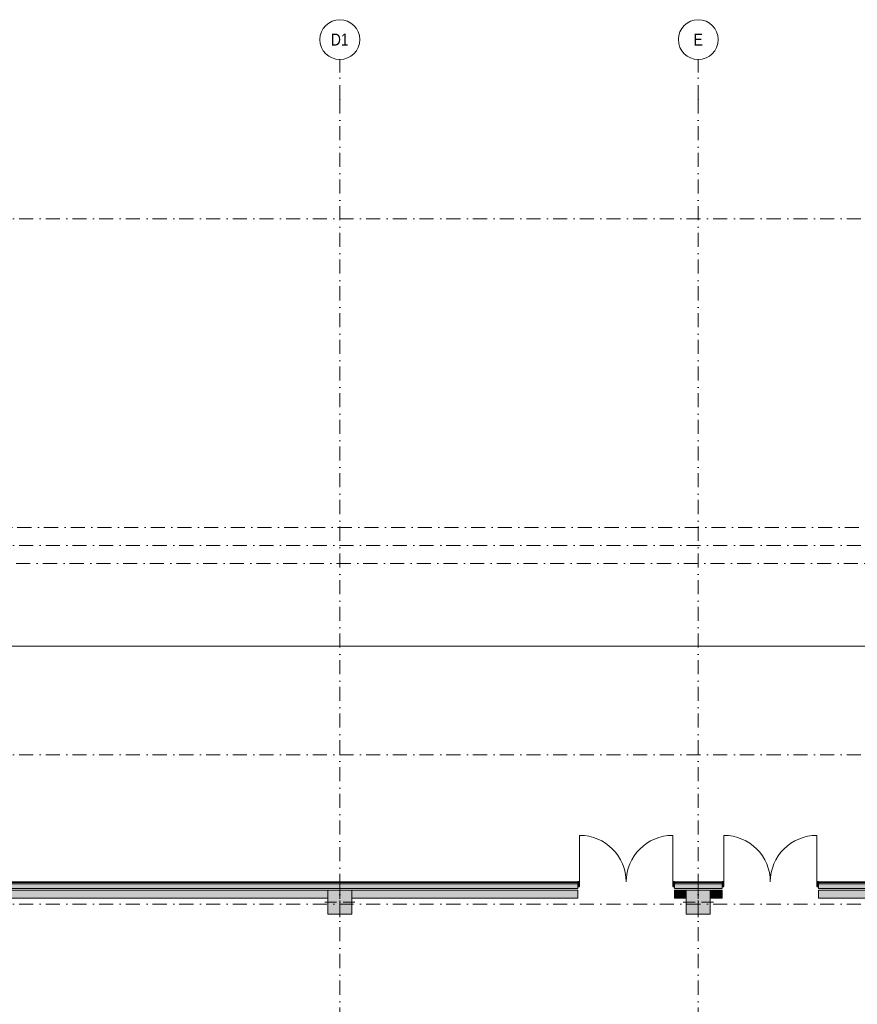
# Model space of a CAD drawing. Header units: millimetres. Extents: x -14761 to 157739, y -22400 to 107990.
# Tile 117 of 228: x 54961 to 75994, y 69484 to 94200. Entities that reach past the tile are written whole.
import ezdxf

# ---------------------------------------------------------------- set-up
doc = ezdxf.new("R2010")
doc.units = ezdxf.units.MM
doc.header["$MEASUREMENT"] = 0
doc.linetypes.add('Штрихпунктирная', pattern=[670.277762, 352.777767, -176.388884, 0, -141.111112])
for name, color, linetype in [('Конструктив - Колонны', 7, 'Continuous'), ('Конструктив - Стены Внутр сущ.', 7, 'Continuous'), ('Конструктив - Стены наружние фасад', 7, 'Continuous'), ('Конструктив - Фасадные стены сущ', 7, 'Continuous'), ('Элемент Модели - Оси', 7, 'Continuous')]:
    doc.layers.add(name, color=color, linetype=linetype)
doc.styles.add('СГЕНЕРИР_СТИЛЬ_3', font='txt')

msp = doc.modelspace()

# ---------------------------------------------------------------- hatches: boundary and pattern name
at = {"layer": 'Конструктив - Колонны', "linetype": 'Continuous', "lineweight": 0, "true_color": 0x000000}
for points in [[(62700, 71750), (63300, 71750), (63300, 72350), (62700, 72350)], [(71700, 71750), (72300, 71750), (72300, 72350), (71700, 72350)]]:
    msp.add_hatch(color=18, dxfattribs=at).paths.add_polyline_path(points)
at = {"layer": 'Конструктив - Стены Внутр сущ.', "linetype": 'Continuous', "lineweight": 0, "true_color": 0x000000}
for points in [[(54300, 72150), (62700, 72150), (62700, 72350), (54300, 72350)], [(63300, 72150), (68980, 72150), (68980, 72350), (63300, 72350)], [(71400, 72350), (71400, 72150), (71700, 72150), (71700, 72350)], [(72300, 72150), (72600, 72150), (72600, 72350), (72300, 72350)], [(75020, 72350), (75020, 72150), (80700, 72150), (80700, 72350)]]:
    msp.add_hatch(color=18, dxfattribs=at).paths.add_polyline_path(points)
at = {"layer": 'Конструктив - Стены наружние фасад', "linetype": 'Continuous', "lineweight": 0, "true_color": 0x000000}
for points in [[(35960, 72540), (68980, 72540), (68980, 72555), (35960, 72555)], [(35990, 72510), (68980, 72510), (68980, 72540), (35990, 72540)], [(68980, 72510), (36110, 72510), (36110, 72390), (68980, 72390)], [(68980, 72440), (69020, 72440), (69020, 72555), (68980, 72555)], [(71400, 72555), (71360, 72555), (71360, 72440), (71400, 72440)], [(71400, 72540), (72600, 72540), (72600, 72555), (71400, 72555)], [(71400, 72510), (72600, 72510), (72600, 72540), (71400, 72540)], [(72600, 72510), (71400, 72510), (71400, 72390), (72600, 72390)], [(72600, 72440), (72640, 72440), (72640, 72555), (72600, 72555)], [(75020, 72555), (74980, 72555), (74980, 72440), (75020, 72440)], [(75020, 72540), (90940, 72540), (90940, 72555), (75020, 72555)], [(75020, 72510), (90940, 72510), (90940, 72540), (75020, 72540)], [(90940, 72510), (75020, 72510), (75020, 72390), (90940, 72390)]]:
    msp.add_hatch(color=18, dxfattribs=at).paths.add_polyline_path(points)

# ---------------------------------------------------------------- linework, layer by layer
at = {"layer": 'Конструктив - Колонны', "color": 251, "linetype": 'Continuous', "lineweight": 5, "true_color": 0x575757}
for p, q in [((63000, 72130), (63000, 72430)), ((72000, 72130), (72000, 72430)), ((62920, 72050), (62620, 72050)), ((63000, 71970), (63000, 71670)), ((63080, 72050), (63380, 72050)), ((71920, 72050), (71620, 72050)), ((72000, 71970), (72000, 71670)), ((72080, 72050), (72380, 72050))]:
    msp.add_line(p, q, dxfattribs=at)
at = {"layer": 'Конструктив - Колонны', "color": 251, "linetype": 'Continuous', "lineweight": 15, "true_color": 0x575757, "flags": 128}
for points in [[(62700, 71750), (63300, 71750), (63300, 72350), (62700, 72350)], [(71700, 71750), (72300, 71750), (72300, 72350), (71700, 72350)]]:
    msp.add_lwpolyline(points, close=True, dxfattribs=at)
at = {"layer": 'Конструктив - Колонны', "color": 251, "linetype": 'Continuous', "lineweight": 5, "true_color": 0x575757}
for p in [(63000, 72050), (72000, 72050)]:
    msp.add_point(p, dxfattribs=at)
at = {"layer": 'Конструктив - Стены Внутр сущ.', "color": 251, "linetype": 'Continuous', "lineweight": 20, "true_color": 0x575757}
for p, q in [((68980, 72350), (68980, 72150)), ((68980, 72350), (68980, 72150)), ((71400, 72350), (71400, 72150)), ((71400, 72350), (71400, 72150)), ((72600, 72350), (72600, 72150)), ((72600, 72350), (72600, 72150)), ((75020, 72350), (75020, 72150)), ((75020, 72350), (75020, 72150))]:
    msp.add_line(p, q, dxfattribs=at)
at = {"layer": 'Конструктив - Стены Внутр сущ.', "color": 251, "linetype": 'Continuous', "lineweight": 20, "true_color": 0x575757, "flags": 128}
for points in [[(62700, 72350), (54300, 72350)], [(68980, 72350), (63300, 72350)], [(71700, 72350), (71400, 72350)], [(71700, 72150), (71700, 72350)], [(72600, 72350), (72300, 72350)], [(80700, 72350), (75020, 72350)], [(54300, 72150), (62700, 72150)], [(63300, 72150), (68980, 72150)], [(71400, 72150), (71700, 72150)], [(72300, 72150), (72600, 72150)], [(75020, 72150), (80700, 72150)]]:
    msp.add_lwpolyline(points, dxfattribs=at)
at = {"layer": 'Конструктив - Стены наружние фасад', "color": 251, "linetype": 'Continuous', "lineweight": 15, "true_color": 0x575757}
for p, q in [((69020, 72555), (69020, 73725)), ((71360, 72555), (71360, 73725)), ((72640, 72555), (72640, 73725)), ((74980, 72555), (74980, 73725)), ((68980, 72555), (68980, 72540)), ((68980, 72555), (68980, 72540)), ((68980, 72555), (68980, 72540)), ((71400, 72555), (71400, 72540)), ((71400, 72555), (71400, 72540)), ((71400, 72555), (71400, 72540)), ((72600, 72555), (72600, 72540)), ((72600, 72555), (72600, 72540)), ((72600, 72555), (72600, 72540)), ((75020, 72555), (75020, 72540)), ((75020, 72555), (75020, 72540)), ((75020, 72555), (75020, 72540))]:
    msp.add_line(p, q, dxfattribs=at)
at = {"layer": 'Конструктив - Стены наружние фасад', "color": 251, "linetype": 'Continuous', "lineweight": 20, "true_color": 0x575757}
for p, q in [((35960, 72540), (68980, 72540)), ((35990, 72510), (68980, 72510)), ((68980, 72555), (68943, 72555)), ((68980, 72555), (68943, 72555)), ((68980, 72555), (68943, 72555)), ((71400, 72555), (71437, 72555)), ((71400, 72555), (71437, 72555)), ((71400, 72555), (71437, 72555)), ((71400, 72540), (72600, 72540)), ((71400, 72510), (72600, 72510)), ((72600, 72555), (72563, 72555)), ((72600, 72555), (72563, 72555)), ((72600, 72555), (72563, 72555)), ((75020, 72555), (75057, 72555)), ((75020, 72555), (75057, 72555)), ((75020, 72555), (75057, 72555)), ((75020, 72540), (90940, 72540)), ((75020, 72510), (90940, 72510)), ((68980, 72390), (68943, 72390)), ((68980, 72390), (68943, 72390)), ((68980, 72390), (68943, 72390)), ((71400, 72390), (71437, 72390)), ((71400, 72390), (71437, 72390)), ((71400, 72390), (71437, 72390)), ((72600, 72390), (72563, 72390)), ((72600, 72390), (72563, 72390)), ((72600, 72390), (72563, 72390)), ((75020, 72390), (75057, 72390)), ((75020, 72390), (75057, 72390)), ((75020, 72390), (75057, 72390))]:
    msp.add_line(p, q, dxfattribs=at)
at = {"layer": 'Конструктив - Стены наружние фасад', "color": 251, "linetype": 'Continuous', "lineweight": 30, "true_color": 0x575757}
for p, q in [((69020, 72555), (68980, 72555)), ((68980, 72555), (68980, 72440)), ((68980, 72540), (68980, 72510)), ((68980, 72540), (68980, 72510)), ((68980, 72540), (68980, 72510)), ((68980, 72440), (69020, 72440)), ((69020, 72440), (69020, 72555)), ((71400, 72555), (71360, 72555)), ((71360, 72555), (71360, 72440)), ((71360, 72440), (71400, 72440)), ((71400, 72440), (71400, 72555)), ((71400, 72540), (71400, 72510)), ((71400, 72540), (71400, 72510)), ((71400, 72540), (71400, 72510)), ((72640, 72555), (72600, 72555)), ((72600, 72555), (72600, 72440)), ((72600, 72540), (72600, 72510)), ((72600, 72540), (72600, 72510)), ((72600, 72540), (72600, 72510)), ((72600, 72440), (72640, 72440)), ((72640, 72440), (72640, 72555)), ((75020, 72555), (74980, 72555)), ((74980, 72555), (74980, 72440)), ((74980, 72440), (75020, 72440)), ((75020, 72440), (75020, 72555)), ((75020, 72540), (75020, 72510)), ((75020, 72540), (75020, 72510)), ((75020, 72540), (75020, 72510))]:
    msp.add_line(p, q, dxfattribs=at)
at = {"layer": 'Конструктив - Стены наружние фасад', "color": 251, "linetype": 'Continuous', "lineweight": 5, "true_color": 0x575757}
for p, q in [((68980, 72510), (68980, 72440)), ((68980, 72510), (68980, 72440)), ((68980, 72510), (68980, 72440)), ((68980, 72440), (68980, 72390)), ((68980, 72440), (68980, 72390)), ((68980, 72440), (68980, 72390)), ((71400, 72510), (71400, 72440)), ((71400, 72510), (71400, 72440)), ((71400, 72510), (71400, 72440)), ((71400, 72440), (71400, 72390)), ((71400, 72440), (71400, 72390)), ((71400, 72440), (71400, 72390)), ((72600, 72510), (72600, 72440)), ((72600, 72510), (72600, 72440)), ((72600, 72510), (72600, 72440)), ((72600, 72440), (72600, 72390)), ((72600, 72440), (72600, 72390)), ((72600, 72440), (72600, 72390)), ((75020, 72510), (75020, 72440)), ((75020, 72510), (75020, 72440)), ((75020, 72510), (75020, 72440)), ((75020, 72440), (75020, 72390)), ((75020, 72440), (75020, 72390)), ((75020, 72440), (75020, 72390))]:
    msp.add_line(p, q, dxfattribs=at)
at = {"layer": 'Конструктив - Стены наружние фасад', "color": 251, "linetype": 'Continuous', "lineweight": 20, "true_color": 0x575757, "flags": 128}
for points in [[(68980, 72555), (52905, 72555)], [(72600, 72555), (71400, 72555)], [(90940, 72555), (75020, 72555)], [(36110, 72390), (68980, 72390)], [(71400, 72390), (72600, 72390)], [(75020, 72390), (90940, 72390)]]:
    msp.add_lwpolyline(points, dxfattribs=at)
at = {"layer": 'Конструктив - Стены наружние фасад', "color": 251, "linetype": 'Continuous', "lineweight": 5, "true_color": 0x575757}
for centre, start, end in [((69020, 72555), 0, 90), ((71360, 72555), 90, 180), ((72640, 72555), 0, 90), ((74980, 72555), 90, 180)]:
    msp.add_arc(centre, 1170, start, end, dxfattribs=at)
at = {"layer": 'Конструктив - Фасадные стены сущ', "color": 7, "linetype": 'Continuous', "lineweight": 15}
msp.add_line((132620, 78470), (52905, 78470), dxfattribs=at)
at = {"layer": 'Элемент Модели - Оси', "color": 7, "linetype": 'Штрихпунктирная', "lineweight": 15}
for p, q in [((63000, 92200), (63000, 93200)), ((72000, 92200), (72000, 93200)), ((63000, 92200), (63000, -1975)), ((72000, 92200), (72000, -1975)), ((-12761, 89200), (155650, 89200)), ((-12137, 81450), (155027, 81450)), ((-12761, 81000), (155650, 81000)), ((-12163, 80550), (155052, 80550)), ((-12761, 75750), (155650, 75750)), ((-12761, 72000), (155650, 72000))]:
    msp.add_line(p, q, dxfattribs=at)
at = {"layer": 'Элемент Модели - Оси', "color": 7, "linetype": 'Continuous', "lineweight": 15}
for centre in [(63000, 93700), (72000, 93700)]:
    msp.add_circle(centre, 500, dxfattribs=at)
at = {"layer": 'Элемент Модели - Оси', "color": 7, "linetype": 'Штрихпунктирная', "lineweight": 15}
for p in [(63000, 92200), (63000, 92200), (72000, 92200), (72000, 92200)]:
    msp.add_point(p, dxfattribs=at)

# ---------------------------------------------------------------- texts
at = {"layer": 'Элемент Модели - Оси', "color": 30, "lineweight": 5, "true_color": 0xff823e, "char_height": 300, "attachment_point": 4, "style": 'СГЕНЕРИР_СТИЛЬ_3'}
for s, insert in [('\\A1;{\\pql;\\pt0;\\fArial Narrow|b0|i0|c204|p34;D1}', (62778, 93702)), ('\\A1;{\\pql;\\pt0;\\fArial Narrow|b0|i0|c204|p34;E}', (71884, 93702))]:
    msp.add_mtext(s, dxfattribs=dict(at, insert=insert))

doc.saveas('drawing.dxf')
